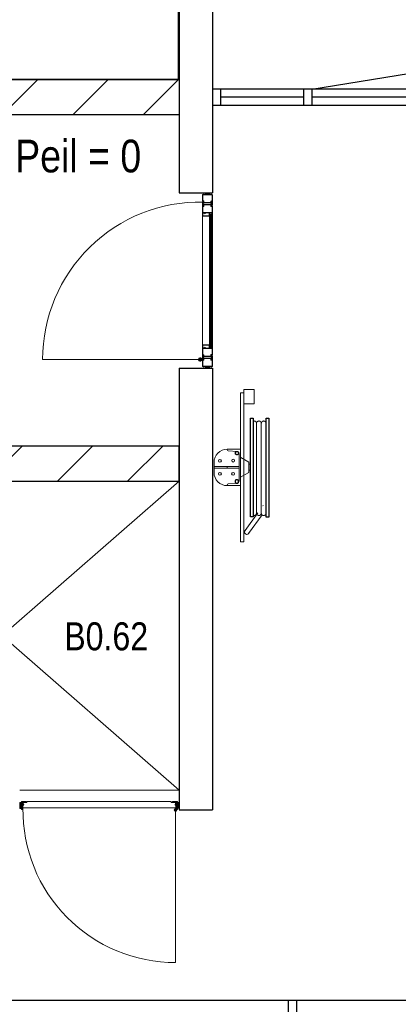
# Model space of a CAD drawing. Header units: millimetres. Extents: x 18442 to 242186, y -49554 to 63508.
# Tile 4 of 175: x 58322 to 60609, y -8918 to -2967. Entities that reach past the tile are written whole.
import ezdxf

# ---------------------------------------------------------------- set-up
doc = ezdxf.new("R2010")
doc.units = ezdxf.units.MM
doc.header["$LTSCALE"] = 400
doc.header["$PDMODE"] = 1
doc.header["$PDSIZE"] = 15
doc.linetypes.add('STYLE_02', pattern=[0.694427, 0.486069, -0.208359])
for name, color, linetype, lineweight in [('mat-afdichting', 9, 'Continuous', 5), ('mat-aluminium', 140, 'Continuous', 15), ('mat-beton (ihwg)', 5, 'Continuous', 25), ('mat-kalkzandsteen', 5, 'Continuous', 25), ('mat-multiplex-hor', 140, 'Continuous', 15), ('mat-spuitwerk_marmo', 43, 'STYLE_02', 20), ('mat-staal', 5, 'Continuous', 25), ('None', 7, 'Continuous', 9), ('Ruimtenummers', 92, 'Continuous', 25), ('Tekst', 140, 'Continuous', 15)]:
    doc.layers.add(name, color=color, linetype=linetype, lineweight=lineweight)
doc.layers.add('timmerwerk-ge', color=150, linetype='Continuous')
doc.styles.add('Arial Narrow', font='ARIALN.TTF', dxfattribs={"height": 211.666667})

# ---------------------------------------------------------------- blocks, each defined once
blk = doc.blocks.new('*U121')
at = {"layer": 'None', "color": 43, "linetype": 'Continuous', "lineweight": 9}
for p, q in [((-50108.9, 491), (-52248.9, -1375)), ((-52248.9, 491), (-50108.9, -1375))]:
    blk.add_line(p, q, dxfattribs=at)
blk = doc.blocks.new('*X127')
at = {"layer": 'None', "lineweight": 9}
for p, q in [((-55492.9, 510), (-55297.9, 705)), ((-55087.6, 491), (-54873.6, 705)), ((-54663.3, 491), (-54449.3, 705)), ((-54239.1, 491), (-54025.1, 705)), ((-53814.8, 491), (-53600.8, 705)), ((-53390.5, 491), (-53176.5, 705)), ((-52966.3, 491), (-52752.3, 705)), ((-52542, 491), (-52328, 705)), ((-52117.7, 491), (-51903.7, 705)), ((-51693.5, 491), (-51479.5, 705)), ((-51269.2, 491), (-51055.2, 705)), ((-50845, 491), (-50631, 705)), ((-50420.7, 491), (-50206.7, 705))]:
    blk.add_line(p, q, dxfattribs=at)
blk = doc.blocks.new('*X128')
at = {"layer": 'None', "lineweight": 9}
for p, q in [((-55419.2, 2705), (-55205.2, 2919)), ((-54994.9, 2705), (-54780.9, 2919)), ((-54570.6, 2705), (-54356.6, 2919)), ((-54146.4, 2705), (-53932.4, 2919)), ((-53722.1, 2705), (-53508.1, 2919)), ((-53297.9, 2705), (-53083.9, 2919)), ((-52873.6, 2705), (-52659.6, 2919)), ((-52449.3, 2705), (-52235.3, 2919)), ((-52025.1, 2705), (-51811.1, 2919)), ((-51600.8, 2705), (-51386.8, 2919)), ((-51176.5, 2705), (-50962.5, 2919)), ((-50752.3, 2705), (-50538.3, 2919)), ((-50328, 2705), (-50114, 2919))]:
    blk.add_line(p, q, dxfattribs=at)
blk = doc.blocks.new('*U42')
at = {"layer": 'None', "color": 140, "linetype": 'Continuous', "lineweight": 15, "flags": 128}
blk.add_lwpolyline([(-21.4, 110), (58.6, 110), (58.6, 106.7, -0.391021), (52.6, 100.2), (-0.9, 95.9, 0.391021), (-12.4, 83.5), (-12.4, -83.5, 0.391021), (-0.9, -95.9), (52.6, -100.2, -0.391021), (58.6, -106.7), (58.6, -110), (-21.4, -110)], format="xyb", close=True, dxfattribs=at)
blk = doc.blocks.new('*U43')
at = {"layer": 'None', "color": 253, "linetype": 'Continuous', "lineweight": 5}
for p, q in [((96.625, -278), (96.625, 266)), ((125.704, -278), (125.704, 266)), ((50.42, -31.849), (50.42, 29))]:
    blk.add_line(p, q, dxfattribs=at)
at = {"layer": 'None', "color": 140, "linetype": 'Continuous', "lineweight": 15}
for p, q in [((50.42, 29), (1.453, 57.31)), ((0, -61), (50.42, -31.849))]:
    blk.add_line(p, q, dxfattribs=at)
at = {"layer": 'None', "color": 92, "linetype": 'Continuous', "lineweight": 25}
for points in [[(60.916, 296), (76.476, 296), (76.476, -300), (60.916, -300)], [(154.785, 296), (171.344, 296), (171.344, -302), (154.785, -302)]]:
    blk.add_lwpolyline(points, close=True, dxfattribs=at)
at = {"layer": 'None', "color": 253, "linetype": 'Continuous', "lineweight": 5}
blk.add_lwpolyline([(50.929, 18), (60.916, 18), (60.916, -18), (50.929, -18)], close=True, dxfattribs=at)
for points, knots in [([(96.866, 264), (96.866, 268.997), (93.792, 272.9335), (90.718, 276.87), (85.875, 278.0735), (81.032, 279.277), (76.476, 277.238)], [0, 0, 0, 0.333549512, 0.333549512, 0.666828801, 0.666828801, 1, 1, 1]), ([(125.825, 264), (125.825, 267.886), (123.8855, 271.2505), (121.946, 274.615), (118.586, 276.5575), (115.226, 278.5), (107.466, 278.5), (104.106, 276.5575), (100.746, 274.615), (98.806, 271.2505), (96.866, 267.886), (96.866, 264)], [0, 0, 0, 0.166769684, 0.166769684, 0.333423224, 0.333423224, 0.499994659, 0.666566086, 0.666566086, 0.833226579, 0.833226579, 1, 1, 1]), ([(154.785, 264), (154.785, 267.886), (152.845, 271.2505), (150.905, 274.615), (147.5455, 276.5575), (144.186, 278.5), (140.306, 278.5), (136.426, 278.5), (133.066, 276.5575), (129.706, 274.615), (127.7655, 271.2505), (125.825, 267.886), (125.825, 264)], [0, 0, 0, 0.166772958, 0.166772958, 0.333424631, 0.333424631, 0.499985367, 0.499985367, 0.666556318, 0.666556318, 0.833223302, 0.833223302, 1, 1, 1]), ([(76.477, -291.432), (81.039, -293.343), (85.8175, -292.072), (90.596, -290.801), (93.6105, -286.876), (96.625, -282.951), (96.625, -278)], [0, 0, 0, 0.333165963, 0.333165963, 0.666458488, 0.666458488, 1, 1, 1]), ([(96.625, -278), (96.625, -281.901), (98.573, -285.2795), (100.521, -288.658), (103.895, -290.609), (107.269, -292.56), (111.165, -292.56), (115.061, -292.56), (118.435, -290.609), (121.809, -288.658), (123.7565, -285.2795), (125.704, -281.901), (125.704, -278)], [0, 0, 0, 0.166754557, 0.166754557, 0.333426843, 0.333426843, 0.500005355, 0.500005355, 0.666583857, 0.666583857, 0.833249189, 0.833249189, 1, 1, 1]), ([(125.704, -278), (125.704, -281.901), (127.6525, -285.2795), (129.601, -288.658), (132.975, -290.609), (136.349, -292.56), (140.245, -292.56), (144.141, -292.56), (147.5145, -290.609), (150.888, -288.658), (152.836, -285.2795), (154.784, -281.901), (154.784, -278)], [0, 0, 0, 0.166757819, 0.166757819, 0.333436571, 0.333436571, 0.500014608, 0.500014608, 0.666582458, 0.666582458, 0.833245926, 0.833245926, 1, 1, 1])]:
    blk.add_open_spline(points, degree=2, knots=knots, dxfattribs=at)
blk = doc.blocks.new('BSH')
at = {"layer": 'None', "color": 140, "linetype": 'Continuous', "lineweight": 15}
for p, q in [((0, -61), (0, 111.155)), ((-159.8585, -36.7557), (-159.8585, 32.756)), ((-80, -6.8893), (-80, 2.8892))]:
    blk.add_line(p, q, dxfattribs=at)
at = {"layer": 'None', "color": 253, "linetype": 'Continuous', "lineweight": 5}
for p, q in [((135.277, -233.0824), (136.142, -233.8294)), ((27.7468, -383.0008), (105.0969, -276.5164)), ((130.6676, -289.4337), (48.7568, -402.0618))]:
    blk.add_line(p, q, dxfattribs=at)
at = {"layer": 'None', "color": 140, "linetype": 'Continuous', "lineweight": 15}
for points in [[(0, 448), (20, 448), (20, -452), (0, -452)], [(20, 469.75), (82, 469.75), (82, 382.75), (20, 382.75)], [(-160, 2.8892), (-9, 2.8892), (-9, -6.8893), (-160, -6.8893)]]:
    blk.add_lwpolyline(points, close=True, dxfattribs=at)
at = {"layer": 'None', "color": 8, "linetype": 'Continuous', "lineweight": 5}
for centre in [(-124, 37.275), (-44.5, 38.775), (-124, -41.275), (-45, -41.275)]:
    blk.add_circle(centre, 8.5, dxfattribs=at)
at = {"layer": 'None', "color": 140, "linetype": 'Continuous', "lineweight": 15}
for centre, start, end in [((-80, 28), 90, 180), ((-80, -32), 180, 270)]:
    blk.add_arc(centre, 80, start, end, dxfattribs=at)
at = {"layer": 'None', "color": 9, "linetype": 'Continuous', "lineweight": 5}
blk.add_arc((38.2528, -392.5302), 14.18399, 137.790600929, 325.770923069, dxfattribs=at)
at = {"layer": 'None', "color": 92, "linetype": 'Continuous', "lineweight": 25}
for points, knots in [([(-11.70075, 86.5025), (-12.2626, 89.0317), (-14.0137, 90.9408), (-15.7648, 92.8499), (-18.23575, 93.6275), (-20.7067, 94.4051), (-23.236, 93.84325), (-25.7653, 93.2814), (-27.67445, 91.53015), (-29.5836, 89.7789), (-30.36125, 87.3079), (-31.1389, 84.8369), (-30.57705, 82.3077), (-30.0152, 79.7785), (-28.26385, 77.8694), (-26.5125, 75.9603), (-24.0415, 75.1827), (-21.5705, 74.4051), (-19.0412, 74.96695), (-16.5119, 75.5288), (-14.60305, 77.28005), (-12.6942, 79.0313), (-11.91655, 81.5023), (-11.1389, 83.9733), (-11.70075, 86.5025)], [0, 0, 0, 0.0833344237, 0.0833344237, 0.1666618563, 0.1666618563, 0.2499968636, 0.2499968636, 0.3333348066, 0.3333348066, 0.4166657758, 0.4166657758, 0.5000000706, 0.5000000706, 0.583336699, 0.583336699, 0.666668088, 0.666668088, 0.7500039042, 0.7500039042, 0.8333377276, 0.8333377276, 0.9166657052, 0.9166657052, 1, 1, 1]), ([(-11.75695, -89.71225), (-12.375, -92.4944), (-14.3012, -94.5944), (-16.2274, -96.6944), (-18.94545, -97.54975), (-21.6635, -98.4051), (-24.4457, -97.78705), (-27.2279, -97.169), (-29.328, -95.24265), (-31.4281, -93.3163), (-32.2835, -90.5982), (-33.1389, -87.8801), (-32.52085, -85.09795), (-31.9028, -82.3158), (-29.97635, -80.2158), (-28.0499, -78.1158), (-25.3318, -77.26045), (-22.6137, -76.4051), (-19.83145, -77.02315), (-17.0492, -77.6412), (-14.94945, -79.56755), (-12.8497, -81.4939), (-11.9943, -84.212), (-11.1389, -86.9301), (-11.75695, -89.71225)], [0, 0, 0, 0.083334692, 0.083334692, 0.1666618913, 0.1666618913, 0.2499964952, 0.2499964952, 0.3333343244, 0.3333343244, 0.4166651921, 0.4166651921, 0.4999998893, 0.4999998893, 0.5833365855, 0.5833365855, 0.6666673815, 0.6666673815, 0.7500034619, 0.7500034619, 0.8333376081, 0.8333376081, 0.9166653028, 0.9166653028, 1, 1, 1])]:
    blk.add_open_spline(points, degree=2, knots=knots, dxfattribs=at)
at = {"layer": 'None', "color": 7}
blk.add_blockref('*U43', (0, 0), dxfattribs=at)
at = {"layer": 'None', "color": 140, "rotation": 180}
blk.add_blockref('*U42', (-21.4, -2), dxfattribs=at)
blk = doc.blocks.new('*U142')
at = {"layer": 'None', "color": 43, "linetype": 'Continuous', "lineweight": 9}
for p, q in [((-50108.9, -1451), (-50118.9, -1484.8)), ((-50108.9, -1484.8), (-50118.9, -1451))]:
    blk.add_line(p, q, dxfattribs=at)
blk.add_lwpolyline([(-50118.9, -1451), (-50108.9, -1451), (-50108.9, -1484.8), (-50118.9, -1484.8)], close=True, dxfattribs=at)
blk = doc.blocks.new('*X143')
at = {"layer": 'None', "lineweight": 9}
blk.add_line((-50122.9, -1474), (-50118.9, -1470), dxfattribs=at)
blk = doc.blocks.new('*U144')
at = {"layer": 'None', "color": 43, "linetype": 'Continuous', "lineweight": 9}
for p, q in [((-51072.9, -1451), (-51062.9, -1485.8)), ((-51072.9, -1485.8), (-51062.9, -1451))]:
    blk.add_line(p, q, dxfattribs=at)
blk.add_lwpolyline([(-51072.9, -1451), (-51062.9, -1451), (-51062.9, -1485.8), (-51072.9, -1485.8)], close=True, dxfattribs=at)
blk = doc.blocks.new('*U145')
at = {"layer": 'mat-afdichting', "lineweight": 5}
for points in [[(-51037.9, -1447.4), (-51049.9, -1447.4), (-51049.9, -1449.6), (-51037.9, -1449.6)], [(-50143.9, -1447.4), (-50131.9, -1447.4), (-50131.9, -1449.6), (-50143.9, -1449.6)]]:
    blk.add_lwpolyline(points, close=True, dxfattribs=at)
at = {"layer": 'mat-aluminium', "lineweight": 15}
blk.add_lwpolyline([(-51058.9, -1463.9), (-51062.9, -1463.9), (-51062.9, -1478.9), (-51058.9, -1478.9)], close=True, dxfattribs=at)
at = {"layer": 'mat-multiplex-hor', "lineweight": 15, "flags": 128}
for points in [[(-51047, -1464.9), (-51053, -1464.9), (-51053.9, -1483.4), (-50128, -1483.4), (-50129.2, -1464.9), (-50136.7, -1464.9)], [(-50136.7, -1461.9), (-50129.4, -1461.9), (-50130.1, -1449.6), (-50158.1, -1449.6), (-50158.1, -1443.4), (-51029.9, -1443.4), (-51029.9, -1449.6), (-51052.2, -1449.6), (-51052.8, -1461.9), (-51047, -1461.9)]]:
    blk.add_lwpolyline(points, dxfattribs=at)
at = {"layer": 'mat-spuitwerk_marmo', "lineweight": 20}
blk.add_circle((-50130.9, -1495.7), 4, dxfattribs=at)
at = {"layer": 'mat-staal', "lineweight": 5, "flags": 128}
for points in [[(-51057.9, -1443.4, 0.414214), (-51062.9, -1448.4), (-51063, -1491.8), (-51063, -1493.5), (-51059, -1493.5), (-51059, -1491.8), (-51058.9, -1448.4), (-51058.9, -1448.4, -0.414214), (-51057.9, -1447.4), (-51032.9, -1447.4), (-51032.9, -1443.4)], [(-50123.9, -1443.4, -0.414214), (-50118.9, -1448.4), (-50118.9, -1491.8), (-50118.9, -1493.5), (-50122.9, -1493.5), (-50122.9, -1491.8), (-50122.9, -1448.4), (-50122.9, -1448.4, 0.414214), (-50123.9, -1447.4), (-50148.9, -1447.4), (-50148.9, -1443.4)]]:
    blk.add_lwpolyline(points, format="xyb", close=True, dxfattribs=at)
at = {"layer": 'None', "color": 43, "linetype": 'Continuous', "lineweight": 9}
blk.add_line((-50130.9, -1495.7), (-50130.9, -2418.3), dxfattribs=at)
at = {"layer": 'None', "color": 92, "linetype": 'Continuous', "lineweight": 25, "flags": 128}
for points in [[(-51047.9, -1462.6), (-51052.9, -1462.6)], [(-51052.9, -1464.6), (-51047.9, -1464.6), (-51047.9, -1462.6)], [(-50129.1, -1462.6), (-50134.1, -1462.6)], [(-50134.1, -1464.6), (-50129.1, -1464.6), (-50129.1, -1462.6)]]:
    blk.add_lwpolyline(points, dxfattribs=at)
at = {"layer": 'None', "color": 43, "linetype": 'Continuous', "lineweight": 9}
for points in [[(-50136, -1493.2), (-50137.8, -1491.6), (-50130.5, -1483.1), (-50132.2, -1450.2), (-50129.8, -1450.1), (-50128, -1484)], [(-50125.4, -1449.7), (-50123, -1449.7), (-50123, -1496.8), (-50125.4, -1496.8)]]:
    blk.add_lwpolyline(points, close=True, dxfattribs=at)
at = {"layer": 'None', "color": 140, "linetype": 'Continuous', "lineweight": 15}
blk.add_circle((-50130.9, -1495.7), 8, dxfattribs=at)
at = {"layer": 'None', "color": 43, "linetype": 'Continuous', "lineweight": 9}
blk.add_arc((-50130.9, -1495.7), 922.6, 179.29028, 270, dxfattribs=at)
at = {"layer": 'None', "color": 8, "linetype": 'Continuous', "lineweight": 5}
for p in [(-51072.9, -1447.4), (-51072.9, -1477.4), (-50108.9, -1477.4), (-51062, -1495), (-50119.9, -1495)]:
    blk.add_point(p, dxfattribs=at)
at = {"layer": 'mat-staal'}
blk.add_blockref('*X143', (0, 0), dxfattribs=at)
at = {"layer": 'None', "color": 7}
for name in ['*U144', '*U142']:
    blk.add_blockref(name, (0, 0), dxfattribs=at)
blk = doc.blocks.new('*U149')
at = {"layer": 'None', "color": 8, "lineweight": 5}
blk.add_lwpolyline([(-49951.2, 1175), (-49951.2, 1185), (-49926.2, 1185), (-49926.2, 1175)], close=True, dxfattribs=at)
blk.add_lwpolyline([(-49951.2, 1175), (-49926.2, 1185), (-49926.2, 1175), (-49951.2, 1185)], dxfattribs=at)
blk = doc.blocks.new('*U150')
at = {"layer": 'None', "color": 8, "linetype": 'Continuous', "lineweight": 5}
for points in [[(-49961.2, 1175), (-49959.6, 1180.4), (-49961.2, 1185), (-49956.2, 1185), (-49951.2, 1185), (-49951.2, 1180), (-49951.2, 1175), (-49956.2, 1175), (-49961.2, 1175)], [(-49916.2, 1175), (-49917.7, 1180.4), (-49916.2, 1185), (-49921.2, 1185), (-49926.2, 1185), (-49926.2, 1180), (-49926.2, 1175), (-49921.2, 1175), (-49916.2, 1175)]]:
    blk.add_open_spline(points, degree=2, knots=[0, 0, 0, 0.253055, 0.253055, 0.502036, 0.502036, 0.751018, 0.751018, 1, 1, 1], dxfattribs=at)
at = {"layer": 'None', "color": 7}
blk.add_blockref('*U149', (0, 0), dxfattribs=at)
blk = doc.blocks.new('ARCPOLY21')
at = {"layer": 'None', "color": 8, "linetype": 'Continuous', "lineweight": 5}
for p, q in [((603.498816, 714.713573), (603.263974, 713.837028)), ((604.14046, 715.355217), (603.498816, 714.713573)), ((605.016947, 715.59006), (604.14046, 715.355217)), ((605.016947, 715.59), (641.516924, 715.59)), ((641.51895, 715.59006), (642.395437, 715.355217)), ((642.395437, 715.355217), (643.037081, 714.713573)), ((643.037081, 714.713573), (643.271923, 713.837028)), ((603.266954, 676.816344), (603.266954, 713.840008)), ((603.266954, 657.33999), (603.266954, 676.816344)), ((603.505969, 656.463563), (603.271961, 657.33707)), ((604.145408, 655.824125), (603.505969, 656.463563)), ((605.018973, 655.590057), (604.145408, 655.824125)), ((605.016947, 713.837028), (641.51895, 713.837028)), ((605.016947, 676.816344), (605.016947, 713.837028)), ((605.016947, 657.33707), (605.016947, 676.816344)), ((666.518927, 655.589998), (605.016947, 655.589998)), ((645.26695, 657.33707), (605.018973, 657.33707)), ((641.748786, 707.210541), (641.513944, 708.087087)), ((641.51895, 713.837028), (641.51895, 708.083987)), ((642.102242, 662.962556), (641.599953, 661.088109)), ((641.599953, 661.088109), (642.102242, 659.213603)), ((642.39049, 706.568897), (641.748786, 707.210541)), ((643.47446, 664.334774), (642.102242, 662.962556)), ((642.102242, 659.213603), (643.47446, 657.841384)), ((643.266976, 706.334054), (642.39049, 706.568897)), ((643.266976, 713.840008), (643.266976, 708.087087)), ((643.266976, 708.087087), (651.516974, 708.087087)), ((643.268943, 706.333995), (651.518941, 706.333995)), ((643.617749, 662.08756), (643.349946, 661.088109)), ((643.349946, 661.088109), (643.617749, 660.088599)), ((645.348966, 664.837062), (643.47446, 664.334774)), ((643.47446, 657.841384), (645.348966, 657.339096)), ((644.349456, 662.819266), (643.617749, 662.08756)), ((643.617749, 660.088599), (644.349456, 659.356892)), ((645.348966, 663.08707), (644.349456, 662.819266)), ((644.349456, 659.356892), (645.348966, 659.089088)), ((651.518941, 664.837003), (645.189941, 664.837003)), ((645.26695, 657.33707), (666.518927, 657.33707)), ((651.516974, 663.08701), (645.348966, 663.08701)), ((645.348966, 659.087062), (666.518927, 659.087062)), ((651.518941, 708.087087), (652.395487, 707.852185)), ((651.518941, 706.333995), (651.518941, 676.816344)), ((651.518941, 676.816344), (651.518941, 664.837003)), ((651.518941, 663.08707), (652.393937, 663.321495)), ((652.393937, 663.321495), (653.034508, 663.962066)), ((652.395487, 707.852185), (653.037071, 707.210541)), ((653.034508, 663.962066), (653.268933, 664.837062)), ((653.037071, 707.210541), (653.271973, 706.334054)), ((653.266966, 706.337094), (653.266966, 676.816344)), ((653.266966, 676.816344), (653.266966, 664.837003)), ((666.518927, 659.087062), (667.393923, 658.852637)), ((667.393923, 655.821502), (666.518927, 655.587077)), ((667.393923, 658.852637), (668.034494, 658.212066)), ((668.034494, 656.462073), (667.393923, 655.821502)), ((668.034494, 658.212066), (668.268919, 657.33707)), ((668.268919, 657.33707), (668.034494, 656.462073))]:
    blk.add_line(p, q, dxfattribs=at)
blk = doc.blocks.new('ARCPOLY22')
at = {"layer": 'None', "color": 8, "linetype": 'Continuous', "lineweight": 5}
for p, q in [((648.500085, 714.709997), (648.266017, 713.836491)), ((649.139583, 715.349495), (648.500085, 714.709997)), ((650.013089, 715.583503), (649.139583, 715.349495)), ((650.01303, 715.583563), (711.515069, 715.583563)), ((711.515069, 715.583503), (712.388575, 715.349495)), ((712.388575, 715.349495), (713.028014, 714.709997)), ((713.028014, 714.709997), (713.262081, 713.836491)), ((648.266017, 713.836491), (648.500085, 712.962985)), ((648.500085, 712.962985), (649.139583, 712.323546)), ((649.139583, 712.323546), (650.013089, 712.089479)), ((671.365023, 713.836551), (650.013089, 713.836551)), ((671.283066, 712.086558), (650.013089, 712.086558)), ((663.494945, 663.96302), (663.260043, 664.839506)), ((663.497508, 707.211494), (663.263083, 706.336498)), ((663.265109, 694.357216), (663.265109, 706.336558)), ((663.265109, 664.836466), (663.265109, 694.357216)), ((664.136589, 663.321376), (663.494945, 663.96302)), ((664.138079, 707.852066), (663.497508, 707.211494)), ((665.013075, 663.086534), (664.136589, 663.321376)), ((665.013075, 708.086491), (664.138079, 707.852066)), ((665.013075, 706.336558), (671.283066, 706.336558)), ((665.013075, 694.357216), (665.013075, 706.336558)), ((665.013075, 664.839566), (665.013075, 694.357216)), ((673.263073, 664.839566), (665.013075, 664.839566)), ((665.015101, 708.08655), (671.283066, 708.08655)), ((673.2651, 663.086474), (665.015101, 663.086474)), ((673.157573, 713.332236), (671.283066, 713.834465)), ((672.282577, 711.816669), (671.283066, 712.084472)), ((671.283066, 708.086491), (672.282577, 708.354354)), ((671.283066, 706.336498), (673.157573, 706.838787)), ((671.365023, 713.836551), (711.515069, 713.836551)), ((673.014224, 711.085021), (672.282577, 711.816669)), ((672.282577, 708.354354), (673.014224, 709.086001)), ((673.282087, 710.085511), (673.014224, 711.085021)), ((673.014224, 709.086001), (673.282087, 710.085511)), ((674.529791, 711.960018), (673.157573, 713.332236)), ((673.157573, 706.838787), (674.529791, 708.211005)), ((673.494935, 656.460047), (673.260093, 657.336533)), ((673.26504, 664.839506), (674.141586, 664.604664)), ((673.2651, 657.333553), (673.2651, 663.086474)), ((674.136579, 655.818403), (673.494935, 656.460047)), ((675.013065, 655.583501), (674.136579, 655.818403)), ((674.141586, 664.604664), (674.78323, 663.96302)), ((675.032079, 710.085511), (674.529791, 711.960018)), ((674.529791, 708.211005), (675.032079, 710.085511)), ((674.78323, 663.96302), (675.018072, 663.086534)), ((675.013065, 657.336593), (675.013065, 663.089573)), ((713.265061, 657.336593), (675.013065, 657.336593)), ((711.76511, 655.58356), (675.015092, 655.58356)), ((711.515069, 713.836551), (711.515069, 694.357216)), ((711.515069, 694.357216), (711.515069, 659.086466)), ((711.749554, 658.211052), (711.515069, 659.086049)), ((712.390065, 657.570481), (711.749554, 658.211052)), ((711.765051, 655.589461), (731.513083, 655.589461)), ((713.265061, 657.336056), (712.390065, 657.570481)), ((713.265061, 712.086558), (713.265061, 713.83357)), ((713.265061, 712.086558), (713.265061, 694.357216)), ((713.265061, 694.357216), (713.265061, 659.086525)), ((731.513083, 659.086466), (713.265061, 659.086466)), ((713.265061, 657.336473), (731.513083, 657.336473)), ((732.386589, 658.849478), (731.513083, 659.083545)), ((731.513083, 655.589521), (732.386589, 655.823588)), ((733.026028, 658.210039), (732.386589, 658.849478)), ((732.386589, 655.823588), (733.026028, 656.463027)), ((733.260095, 657.336533), (733.026028, 658.210039)), ((733.026028, 656.463027), (733.260095, 657.336533))]:
    blk.add_line(p, q, dxfattribs=at)
blk = doc.blocks.new('ARCPOLY24')
at = {"layer": 'None', "color": 8, "linetype": 'Continuous', "lineweight": 5}
for p, q in [((868.494928, 714.709997), (868.26092, 713.836491)), ((869.134426, 715.349495), (868.494928, 714.709997)), ((870.007932, 715.583503), (869.134426, 715.349495)), ((870.007873, 715.583563), (931.509912, 715.583563)), ((931.509912, 715.583503), (932.383418, 715.349495)), ((932.383418, 715.349495), (933.022857, 714.709997)), ((933.022857, 714.709997), (933.256924, 713.836491)), ((868.26092, 713.836491), (868.494928, 712.962985)), ((868.494928, 712.962985), (869.134426, 712.323546)), ((869.134426, 712.323546), (870.007932, 712.089479)), ((891.359866, 713.836551), (870.007932, 713.836551)), ((891.277909, 712.086558), (870.007932, 712.086558)), ((883.489788, 663.96302), (883.254886, 664.839506)), ((883.492351, 707.211494), (883.257926, 706.336498)), ((883.259952, 694.357216), (883.259952, 706.336558)), ((883.259952, 664.836466), (883.259952, 694.357216)), ((884.131432, 663.321376), (883.489788, 663.96302)), ((884.132922, 707.852066), (883.492351, 707.211494)), ((885.007918, 663.086534), (884.131432, 663.321376)), ((885.007918, 708.086491), (884.132922, 707.852066)), ((885.007918, 706.336558), (891.277909, 706.336558)), ((885.007918, 694.357216), (885.007918, 706.336558)), ((885.007918, 664.839566), (885.007918, 694.357216)), ((893.257916, 664.839566), (885.007918, 664.839566)), ((885.009944, 708.08655), (891.277909, 708.08655)), ((893.259943, 663.086474), (885.009944, 663.086474)), ((893.152416, 713.332236), (891.277909, 713.834465)), ((892.27742, 711.816669), (891.277909, 712.084472)), ((891.277909, 708.086491), (892.27742, 708.354354)), ((891.277909, 706.336498), (893.152416, 706.838787)), ((891.359866, 713.836551), (931.509912, 713.836551)), ((893.009067, 711.085021), (892.27742, 711.816669)), ((892.27742, 708.354354), (893.009067, 709.086001)), ((893.27693, 710.085511), (893.009067, 711.085021)), ((893.009067, 709.086001), (893.27693, 710.085511)), ((894.524634, 711.960018), (893.152416, 713.332236)), ((893.152416, 706.838787), (894.524634, 708.211005)), ((893.489778, 656.460047), (893.254936, 657.336533)), ((893.259883, 664.839506), (894.136429, 664.604664)), ((893.259943, 657.333553), (893.259943, 663.086474)), ((894.131422, 655.818403), (893.489778, 656.460047)), ((895.007908, 655.583501), (894.131422, 655.818403)), ((894.136429, 664.604664), (894.778073, 663.96302)), ((895.026922, 710.085511), (894.524634, 711.960018)), ((894.524634, 708.211005), (895.026922, 710.085511)), ((894.778073, 663.96302), (895.012915, 663.086534)), ((895.007908, 657.336593), (895.007908, 663.089573)), ((933.259904, 657.336593), (895.007908, 657.336593)), ((931.759953, 655.58356), (895.009935, 655.58356)), ((931.509912, 713.836551), (931.509912, 694.357216)), ((931.509912, 694.357216), (931.509912, 659.086466)), ((931.744397, 658.211052), (931.509912, 659.086049)), ((932.384908, 657.570481), (931.744397, 658.211052)), ((931.759894, 655.589461), (951.507926, 655.589461)), ((933.259904, 657.335997), (932.384908, 657.570481)), ((933.259904, 712.086558), (933.259904, 713.83357)), ((933.259904, 712.086558), (933.259904, 694.357216)), ((933.259904, 694.357216), (933.259904, 659.086525)), ((951.507926, 659.086466), (933.259904, 659.086466)), ((933.259904, 657.336473), (951.507926, 657.336473)), ((952.381432, 658.849478), (951.507926, 659.083545)), ((951.507926, 655.589521), (952.381432, 655.823588)), ((953.020871, 658.210039), (952.381432, 658.849478)), ((952.381432, 655.823588), (953.020871, 656.463027)), ((953.254938, 657.336533), (953.020871, 658.210039)), ((953.020871, 656.463027), (953.254938, 657.336533))]:
    blk.add_line(p, q, dxfattribs=at)
blk = doc.blocks.new('*U151')
at = {"layer": 'None', "color": 8, "lineweight": 5}
blk.add_lwpolyline([(-49951.2, 2224), (-49951.2, 2234), (-49926.2, 2234), (-49926.2, 2224)], close=True, dxfattribs=at)
blk.add_lwpolyline([(-49951.2, 2224), (-49926.2, 2234), (-49926.2, 2224), (-49951.2, 2234)], dxfattribs=at)
blk = doc.blocks.new('*U152')
at = {"layer": 'None', "color": 8, "linetype": 'Continuous', "lineweight": 5}
for points in [[(-49961.2, 2224), (-49959.6, 2229.3), (-49961.2, 2234), (-49956.2, 2234), (-49951.2, 2234), (-49951.2, 2229), (-49951.2, 2224), (-49956.2, 2224), (-49961.2, 2224)], [(-49916.2, 2224), (-49917.7, 2229.3), (-49916.2, 2234), (-49921.2, 2234), (-49926.2, 2234), (-49926.2, 2229), (-49926.2, 2224), (-49921.2, 2224), (-49916.2, 2224)]]:
    blk.add_open_spline(points, degree=2, knots=[0, 0, 0, 0.253055, 0.253055, 0.502036, 0.502036, 0.751018, 0.751018, 1, 1, 1], dxfattribs=at)
at = {"layer": 'None', "color": 7}
blk.add_blockref('*U151', (0, 0), dxfattribs=at)
blk = doc.blocks.new('*U153')
at = {"layer": 'None', "color": 8, "linetype": 'Continuous', "lineweight": 5}
for p, q in [((-49965.3, 2178.1), (-49965.4, 2177.5)), ((-49965.4, 2163.9), (-49965.4, 2177.5)), ((-49965.4, 2163.9), (-49965.3, 2163.9)), ((-49965.3, 2162.5), (-49965.4, 2162.5)), ((-49965.4, 2162.5), (-49965.4, 2156.8)), ((-49965.4, 2156.8), (-49964, 2155.4)), ((-49964.9, 2178.5), (-49965.3, 2178.1)), ((-49965.3, 2163.9), (-49965, 2163.6)), ((-49965.1, 2162.8), (-49965.3, 2162.5)), ((-49964.9, 2163.2), (-49965.1, 2162.8)), ((-49965, 2163.6), (-49964.9, 2163.2)), ((-49964.3, 2178.6), (-49964.9, 2178.5)), ((-49964.2, 2177.4), (-49964.4, 2177.3)), ((-49964.4, 2177.3), (-49964.4, 2177.2)), ((-49964.4, 2175.4), (-49964.4, 2177.2)), ((-49964.4, 2175.4), (-49964.2, 2172.7)), ((-49963.8, 2178.5), (-49964.3, 2178.6)), ((-49964, 2177.3), (-49964.2, 2177.4)), ((-49964.2, 2172.7), (-49963.5, 2167.1)), ((-49961.2, 2173), (-49964, 2177.3)), ((-49964, 2155.4), (-49963.9, 2155.3)), ((-49963.9, 2155.3), (-49963.6, 2155.3)), ((-49963.4, 2178.1), (-49963.8, 2178.5)), ((-49963.6, 2155.3), (-49963.4, 2155.4)), ((-49963.3, 2166.7), (-49963.5, 2167.1)), ((-49963.5, 2157.5), (-49963.3, 2157.7)), ((-49963.4, 2157.4), (-49963.5, 2157.5)), ((-49960.4, 2173.5), (-49963.4, 2178.1)), ((-49963.4, 2161.1), (-49963.1, 2163.1)), ((-49963.4, 2158.9), (-49961.5, 2162.5)), ((-49963.3, 2161), (-49963.4, 2161.1)), ((-49963.4, 2155.4), (-49961.5, 2158.9)), ((-49963.3, 2157.7), (-49963.4, 2158.9)), ((-49963.2, 2157.4), (-49963.4, 2157.4)), ((-49962.8, 2166.3), (-49963.3, 2166.7)), ((-49963.1, 2161), (-49963.3, 2161)), ((-49962.2, 2159.3), (-49963.2, 2157.7)), ((-49963.2, 2157.7), (-49963.1, 2157.5)), ((-49963.1, 2157.5), (-49963.2, 2157.4)), ((-49963.1, 2163.1), (-49962.9, 2163.6)), ((-49962.1, 2162.8), (-49963.1, 2161)), ((-49962.9, 2163.6), (-49962.6, 2163.9)), ((-49962.8, 2166.3), (-49959.2, 2165.1)), ((-49962.6, 2163.9), (-49962.1, 2164)), ((-49961.8, 2159.5), (-49962.2, 2159.3)), ((-49958.6, 2164), (-49962.1, 2164)), ((-49961.8, 2162.9), (-49962.1, 2162.8)), ((-49961.5, 2162.8), (-49961.8, 2162.9)), ((-49961.5, 2159.3), (-49961.8, 2159.5)), ((-49961.5, 2162.5), (-49961.5, 2162.8)), ((-49961.5, 2158.9), (-49961.5, 2159.3)), ((-49961, 2172.8), (-49961.2, 2173)), ((-49960.8, 2172.8), (-49961, 2172.8)), ((-49960.6, 2172.9), (-49960.8, 2172.8)), ((-49960.4, 2173), (-49960.6, 2172.9)), ((-49960.6, 2172.9), (-49960.6, 2172.9)), ((-49960.4, 2173.5), (-49960.4, 2173.3)), ((-49960.4, 2173.3), (-49960.4, 2173)), ((-49958.8, 2164.9), (-49959.2, 2165.1)), ((-49958.5, 2164.6), (-49958.8, 2164.9)), ((-49958.4, 2164.1), (-49958.6, 2164)), ((-49958.5, 2164.6), (-49958.4, 2164.2)), ((-49958.4, 2164.2), (-49958.4, 2164.1)), ((-49919.5, 2173.8), (-49919.3, 2174)), ((-49919.5, 2173.7), (-49919.5, 2173.8)), ((-49919.4, 2173.4), (-49919.5, 2173.7)), ((-49919.4, 2173.4), (-49919.1, 2173)), ((-49919.3, 2174), (-49915.8, 2173.9)), ((-49919.1, 2173), (-49918.7, 2172.8)), ((-49915.1, 2171.6), (-49918.7, 2172.8)), ((-49917.5, 2164.9), (-49917.3, 2165.1)), ((-49917.5, 2164.6), (-49917.5, 2164.9)), ((-49917.4, 2164.4), (-49917.5, 2164.6)), ((-49917.4, 2164.4), (-49914.5, 2159.8)), ((-49917.3, 2165.1), (-49917.3, 2165.1)), ((-49917.3, 2165.1), (-49917, 2165.1)), ((-49917, 2165.1), (-49916.8, 2165.1)), ((-49916.8, 2165.1), (-49916.7, 2164.9)), ((-49916.7, 2164.9), (-49913.8, 2160.7)), ((-49914.5, 2182.5), (-49916.4, 2179)), ((-49916.4, 2179), (-49916.4, 2178.6)), ((-49914.5, 2179), (-49916.4, 2175.4)), ((-49916.4, 2178.6), (-49916.1, 2178.4)), ((-49916.4, 2175.4), (-49916.4, 2175.1)), ((-49916.4, 2175.1), (-49916.1, 2175)), ((-49916.1, 2178.4), (-49915.7, 2178.6)), ((-49916.1, 2175), (-49915.8, 2175.2)), ((-49915.8, 2175.2), (-49914.8, 2176.9)), ((-49915.3, 2174), (-49915.8, 2173.9)), ((-49915.7, 2178.6), (-49914.7, 2180.2)), ((-49915, 2174.3), (-49915.3, 2174)), ((-49915.1, 2171.6), (-49914.6, 2171.3)), ((-49914.8, 2174.8), (-49915, 2174.3)), ((-49914.8, 2180.4), (-49914.7, 2180.6)), ((-49914.7, 2180.2), (-49914.8, 2180.4)), ((-49914.8, 2176.9), (-49914.6, 2177)), ((-49914.5, 2176.8), (-49914.8, 2174.8)), ((-49914.7, 2180.6), (-49914.5, 2180.6)), ((-49914.6, 2177), (-49914.5, 2176.8)), ((-49914.6, 2171.3), (-49914.4, 2170.8)), ((-49914.3, 2182.6), (-49914.5, 2182.5)), ((-49914.5, 2180.6), (-49914.4, 2180.4)), ((-49914.4, 2180.4), (-49914.5, 2180.2)), ((-49914.5, 2180.2), (-49914.5, 2179)), ((-49914.5, 2159.8), (-49914.1, 2159.5)), ((-49913.7, 2165.2), (-49914.4, 2170.8)), ((-49914, 2182.7), (-49914.3, 2182.6)), ((-49914.1, 2159.5), (-49913.5, 2159.3)), ((-49913.8, 2182.6), (-49914, 2182.7)), ((-49912.4, 2181.1), (-49913.8, 2182.6)), ((-49913.8, 2160.7), (-49913.7, 2160.6)), ((-49913.5, 2162.6), (-49913.7, 2165.2)), ((-49913.7, 2160.6), (-49913.5, 2160.7)), ((-49913.5, 2162.6), (-49913.5, 2160.8)), ((-49913.5, 2160.7), (-49913.5, 2160.8)), ((-49913.5, 2159.3), (-49913, 2159.4)), ((-49913, 2174.7), (-49912.8, 2175.1)), ((-49912.9, 2174.3), (-49913, 2174.7)), ((-49913, 2159.4), (-49912.6, 2159.8)), ((-49912.6, 2174), (-49912.9, 2174.3)), ((-49912.8, 2175.1), (-49912.5, 2175.4)), ((-49912.4, 2174), (-49912.6, 2174)), ((-49912.6, 2159.8), (-49912.4, 2160.4)), ((-49912.5, 2175.4), (-49912.4, 2175.4)), ((-49912.4, 2175.4), (-49912.4, 2181.1)), ((-49912.4, 2174), (-49912.4, 2160.4)), ((-49968.9, 2119.3), (-49968.9, 1365)), ((-49968.4, 2111.7), (-49968.1, 2112.8)), ((-49968.4, 2111.7), (-49968.4, 2095.3)), ((-49968.4, 2095.3), (-49968.3, 2094.6)), ((-49968.3, 2094.6), (-49967.8, 2094.2)), ((-49968.1, 2112.8), (-49967.3, 2113.7)), ((-49967.8, 2094.2), (-49967.1, 2094)), ((-49967.3, 2113.7), (-49966.1, 2114)), ((-49967.2, 2111.7), (-49967.1, 2112.2)), ((-49967.2, 2111.7), (-49967.2, 2095.2)), ((-49967.2, 2095.2), (-49927.7, 2095.2)), ((-49967.1, 2112.2), (-49966.7, 2112.6)), ((-49967.1, 2094), (-49944.7, 2094)), ((-49966.7, 2112.6), (-49966.1, 2112.7)), ((-49966.1, 2114), (-49965, 2113.7)), ((-49966.1, 2112.7), (-49965.6, 2112.6)), ((-49965.6, 2112.6), (-49965.2, 2112.2)), ((-49965.2, 2111.3), (-49965.5, 2107.6)), ((-49964.3, 2107.4), (-49965.5, 2107.6)), ((-49965.2, 2112.2), (-49965.1, 2111.7)), ((-49965.1, 2111.7), (-49965.2, 2111.3)), ((-49965, 2113.7), (-49964.1, 2112.8)), ((-49963.9, 2111.1), (-49964.3, 2107.4)), ((-49964.1, 2112.8), (-49963.8, 2111.7)), ((-49963.8, 2111.7), (-49963.9, 2111.1)), ((-49956.2, 2113.1), (-49956.4, 2112.1)), ((-49956.4, 2112.1), (-49956.2, 2111.2)), ((-49955.5, 2113.8), (-49956.2, 2113.1)), ((-49955.9, 2110.9), (-49953.2, 2108.2)), ((-49954.5, 2114), (-49955.5, 2113.8)), ((-49955, 2112.4), (-49955.1, 2112.1)), ((-49955.1, 2112.1), (-49955.1, 2111.8)), ((-49955.1, 2111.8), (-49955, 2111.7)), ((-49954.8, 2112.6), (-49955, 2112.4)), ((-49955, 2111.7), (-49952.3, 2109.1)), ((-49954.5, 2112.7), (-49954.8, 2112.6)), ((-49954.7, 2094), (-49938.9, 2094)), ((-49944.7, 2114), (-49954.5, 2114)), ((-49927.7, 2112.7), (-49954.5, 2112.7)), ((-49952.3, 2109.1), (-49953.2, 2108.2)), ((-49944.7, 2094), (-49927.6, 2094)), ((-49927.7, 2114), (-49927, 2113.8)), ((-49927.7, 2095.2), (-49927.7, 2112.7)), ((-49927.6, 2094), (-49926.9, 2094.2)), ((-49927.1, 2113.8), (-49926.6, 2113.3)), ((-49926.9, 2094.2), (-49926.5, 2094.6)), ((-49926.6, 2113.3), (-49926.5, 2112.7)), ((-49926.6, 2094.6), (-49926.5, 2095.3)), ((-49926.5, 2095.3), (-49926.5, 2112.7)), ((-49916.9, 2106.5), (-49926.5, 2106.5)), ((-49921.9, 2096.5), (-49926.5, 2096.5)), ((-49926.5, 2096.5), (-49926.5, 1365)), ((-49921.9, 1383), (-49921.9, 2106.5)), ((-49916.9, 1383), (-49916.9, 2106.5)), ((-49910.4, 2094), (-49916.9, 2094)), ((-49912.4, 2095.7), (-49912.4, 1365)), ((-49908.9, 2119.3), (-49908.9, 1365)), ((-49968.9, 1286.5), (-49968.9, 1365)), ((-49968.4, 1313.7), (-49968.3, 1314.4)), ((-49968.4, 1297.3), (-49968.4, 1313.7)), ((-49968.3, 1314.4), (-49967.8, 1314.8)), ((-49967.8, 1314.8), (-49967.1, 1315)), ((-49967.2, 1313.7), (-49927.7, 1313.7)), ((-49967.2, 1297.3), (-49967.2, 1313.7)), ((-49967.1, 1315), (-49944.7, 1315)), ((-49954.7, 1315), (-49938.9, 1315)), ((-49944.7, 1315), (-49938.9, 1315)), ((-49944.7, 1315), (-49927.6, 1315)), ((-49927.7, 1313.7), (-49927.7, 1296.2)), ((-49927.6, 1315), (-49926.9, 1314.8)), ((-49926.9, 1314.8), (-49926.5, 1314.4)), ((-49926.6, 1314.4), (-49926.5, 1313.7)), ((-49926.5, 1365), (-49926.5, 1333.8)), ((-49926.5, 1313.7), (-49926.5, 1347.5)), ((-49926.5, 1313.7), (-49926.5, 1296.3)), ((-49921.9, 1312.5), (-49926.5, 1312.5)), ((-49921.9, 1347.5), (-49921.9, 1302.5)), ((-49916.9, 1347.5), (-49916.9, 1302.5)), ((-49910.4, 1315), (-49916.9, 1315)), ((-49912.4, 1365), (-49912.4, 1333.8)), ((-49912.4, 1313.2), (-49912.4, 1333.8)), ((-49908.9, 1286.5), (-49908.9, 1365)), ((-49968.4, 1297.3), (-49968.1, 1296.1)), ((-49968.1, 1296.1), (-49967.3, 1295.3)), ((-49967.3, 1295.3), (-49966.1, 1295)), ((-49967.2, 1297.3), (-49967.1, 1296.8)), ((-49967.1, 1296.8), (-49966.7, 1296.4)), ((-49966.7, 1296.4), (-49966.1, 1296.2)), ((-49966.1, 1296.2), (-49965.6, 1296.4)), ((-49966.1, 1295), (-49965, 1295.3)), ((-49965.6, 1296.4), (-49965.2, 1296.8)), ((-49964.3, 1301.5), (-49965.5, 1301.4)), ((-49965.2, 1297.7), (-49965.5, 1301.4)), ((-49965.4, 1252.2), (-49964, 1253.6)), ((-49965.4, 1246.5), (-49965.4, 1252.2)), ((-49965.1, 1297.3), (-49965.2, 1297.7)), ((-49965.2, 1296.8), (-49965.1, 1297.3)), ((-49965, 1295.3), (-49964.1, 1296.1)), ((-49963.9, 1297.8), (-49964.3, 1301.5)), ((-49964.1, 1296.1), (-49963.8, 1297.3)), ((-49964, 1253.6), (-49963.9, 1253.7)), ((-49963.8, 1297.3), (-49963.9, 1297.8)), ((-49963.9, 1253.7), (-49963.6, 1253.7)), ((-49963.6, 1253.7), (-49963.4, 1253.5)), ((-49963.4, 1251.6), (-49963.5, 1251.5)), ((-49963.5, 1251.5), (-49963.3, 1251.3)), ((-49963.4, 1253.5), (-49961.5, 1250.1)), ((-49963.2, 1251.6), (-49963.4, 1251.6)), ((-49963.3, 1251.3), (-49963.4, 1250)), ((-49963.4, 1250), (-49961.5, 1246.5)), ((-49963.1, 1251.5), (-49963.2, 1251.6)), ((-49963.2, 1251.3), (-49963.1, 1251.5)), ((-49962.2, 1249.7), (-49963.2, 1251.3)), ((-49961.5, 1250.1), (-49961.5, 1249.7)), ((-49956.4, 1296.8), (-49956.2, 1297.8)), ((-49956.2, 1295.9), (-49956.4, 1296.8)), ((-49956.2, 1297.8), (-49955.9, 1298.1)), ((-49955.5, 1295.2), (-49956.2, 1295.9)), ((-49955.9, 1298.1), (-49953.2, 1300.8)), ((-49954.5, 1295), (-49955.5, 1295.2)), ((-49955.1, 1297.2), (-49955, 1297.3)), ((-49955.1, 1296.8), (-49955.1, 1297.2)), ((-49955, 1296.5), (-49955.1, 1296.8)), ((-49955, 1297.3), (-49952.3, 1299.9)), ((-49954.8, 1296.3), (-49955, 1296.5)), ((-49954.5, 1296.2), (-49954.8, 1296.3)), ((-49927.7, 1296.2), (-49954.5, 1296.2)), ((-49944.7, 1295), (-49954.5, 1295)), ((-49952.3, 1299.9), (-49953.2, 1300.8)), ((-49927.7, 1295), (-49927, 1295.2)), ((-49927.1, 1295.2), (-49926.6, 1295.6)), ((-49926.6, 1295.6), (-49926.5, 1296.3)), ((-49916.9, 1302.5), (-49926.5, 1302.5)), ((-50000.9, 1227.5), (-49974.2, 1227.5)), ((-49992.6, 1230.1), (-49992.9, 1227.5)), ((-49992.6, 1224.9), (-49992.9, 1227.5)), ((-49991.6, 1232.5), (-49992.6, 1230.1)), ((-49991.6, 1222.5), (-49992.6, 1224.9)), ((-49990, 1234.6), (-49991.6, 1232.5)), ((-49990, 1220.4), (-49991.6, 1222.5)), ((-49990.8, 1227.5), (-49990.6, 1229.6)), ((-49990.8, 1227.5), (-49990.6, 1225.4)), ((-49990.6, 1229.6), (-49989.8, 1231.5)), ((-49990.6, 1225.4), (-49989.8, 1223.5)), ((-49987.9, 1236.2), (-49990, 1234.6)), ((-49987.9, 1218.8), (-49990, 1220.4)), ((-49989.8, 1231.5), (-49988.5, 1233.2)), ((-49989.8, 1223.5), (-49988.5, 1221.8)), ((-49988.5, 1233.2), (-49986.8, 1234.4)), ((-49988.5, 1221.8), (-49986.8, 1220.6)), ((-49985.4, 1237.2), (-49987.9, 1236.2)), ((-49985.4, 1217.8), (-49987.9, 1218.8)), ((-49986.8, 1234.4), (-49984.9, 1235.2)), ((-49986.8, 1220.6), (-49984.9, 1219.8)), ((-49982.8, 1237.6), (-49985.4, 1237.2)), ((-49982.8, 1217.4), (-49985.4, 1217.8)), ((-49984.9, 1235.2), (-49982.8, 1235.5)), ((-49984.9, 1219.8), (-49982.8, 1219.5)), ((-49982.8, 1215.1), (-49982.8, 1240.2)), ((-49982.8, 1237.6), (-49980.2, 1237.2)), ((-49980.8, 1235.2), (-49982.8, 1235.5)), ((-49980.8, 1219.8), (-49982.8, 1219.5)), ((-49982.8, 1217.4), (-49980.2, 1217.8)), ((-49978.8, 1234.4), (-49980.8, 1235.2)), ((-49978.8, 1220.6), (-49980.8, 1219.8)), ((-49980.2, 1237.2), (-49977.8, 1236.2)), ((-49980.2, 1217.8), (-49977.8, 1218.8)), ((-49977.2, 1233.2), (-49978.8, 1234.4)), ((-49977.2, 1221.8), (-49978.8, 1220.6)), ((-49970.2, 1232), (-49977.8, 1236.2)), ((-49977.8, 1236.2), (-49975.7, 1234.6)), ((-49970.3, 1222.7), (-49977.8, 1218.7)), ((-49977.8, 1218.8), (-49975.7, 1220.4)), ((-49975.9, 1231.5), (-49977.2, 1233.2)), ((-49975.9, 1223.5), (-49977.2, 1221.8)), ((-49975.1, 1229.6), (-49975.9, 1231.5)), ((-49975.1, 1225.4), (-49975.9, 1223.5)), ((-49975.7, 1234.6), (-49974.1, 1232.5)), ((-49975.7, 1220.4), (-49974.1, 1222.5)), ((-49974.8, 1227.5), (-49975.1, 1229.6)), ((-49974.8, 1227.5), (-49975.1, 1225.4)), ((-49974.1, 1232.5), (-49973.1, 1230.1)), ((-49969.8, 1230.4), (-49974.1, 1222.4)), ((-49974.1, 1222.5), (-49973.1, 1224.9)), ((-49973.1, 1230.1), (-49972.8, 1227.5)), ((-49973.1, 1224.9), (-49972.8, 1227.5)), ((-49969.7, 1224.9), (-49971.3, 1227.7)), ((-49969.7, 1224.9), (-49970.3, 1222.7)), ((-49969.8, 1230.4), (-49970.2, 1232)), ((-49965.3, 1246.5), (-49965.4, 1246.5)), ((-49965.4, 1245), (-49965.3, 1245.1)), ((-49965.4, 1245), (-49965.4, 1231.5)), ((-49965.3, 1230.9), (-49965.4, 1231.5)), ((-49965.1, 1246.2), (-49965.3, 1246.5)), ((-49965.3, 1245.1), (-49965, 1245.4)), ((-49964.9, 1230.5), (-49965.3, 1230.9)), ((-49964.9, 1245.8), (-49965.1, 1246.2)), ((-49965, 1245.4), (-49964.9, 1245.8)), ((-49964.3, 1230.4), (-49964.9, 1230.5)), ((-49964.4, 1233.6), (-49964.2, 1236.2)), ((-49964.4, 1233.6), (-49964.4, 1231.8)), ((-49964.4, 1231.7), (-49964.4, 1231.8)), ((-49964.2, 1231.6), (-49964.4, 1231.7)), ((-49963.8, 1230.5), (-49964.3, 1230.4)), ((-49964.2, 1236.2), (-49963.5, 1241.8)), ((-49964, 1231.7), (-49964.2, 1231.6)), ((-49961.2, 1236), (-49964, 1231.7)), ((-49963.4, 1230.9), (-49963.8, 1230.5)), ((-49963.3, 1242.3), (-49963.5, 1241.8)), ((-49963.3, 1248), (-49963.4, 1247.8)), ((-49963.4, 1247.8), (-49963.1, 1245.8)), ((-49960.4, 1235.5), (-49963.4, 1230.9)), ((-49963.1, 1247.9), (-49963.3, 1248)), ((-49962.8, 1242.7), (-49963.3, 1242.3)), ((-49962.1, 1246.2), (-49963.1, 1247.9)), ((-49963.1, 1245.8), (-49962.9, 1245.4)), ((-49962.9, 1245.4), (-49962.6, 1245.1)), ((-49962.8, 1242.7), (-49959.2, 1243.8)), ((-49962.6, 1245.1), (-49962.1, 1245)), ((-49961.8, 1249.5), (-49962.2, 1249.7)), ((-49961.8, 1246), (-49962.1, 1246.2)), ((-49958.6, 1245), (-49962.1, 1245)), ((-49961.5, 1249.7), (-49961.8, 1249.5)), ((-49961.5, 1246.2), (-49961.8, 1246)), ((-49961.5, 1246.5), (-49961.5, 1246.2)), ((-49961, 1236.1), (-49961.2, 1236)), ((-49960.8, 1236.2), (-49961, 1236.1)), ((-49960.6, 1236.1), (-49960.8, 1236.2)), ((-49960.6, 1236.1), (-49960.6, 1236.1)), ((-49960.4, 1235.9), (-49960.6, 1236.1)), ((-49960.4, 1235.7), (-49960.4, 1235.9)), ((-49960.4, 1235.5), (-49960.4, 1235.7)), ((-49958.8, 1244), (-49959.2, 1243.8)), ((-49958.5, 1244.4), (-49958.8, 1244)), ((-49958.4, 1244.8), (-49958.6, 1245)), ((-49958.5, 1244.4), (-49958.4, 1244.7)), ((-49958.4, 1244.7), (-49958.4, 1244.8)), ((-49919.4, 1235.6), (-49919.5, 1235.2)), ((-49919.5, 1235.2), (-49919.5, 1235.1)), ((-49919.5, 1235.1), (-49919.3, 1235)), ((-49919.4, 1235.6), (-49919.1, 1235.9)), ((-49919.3, 1235), (-49915.8, 1235)), ((-49919.1, 1235.9), (-49918.7, 1236.2)), ((-49915.1, 1237.3), (-49918.7, 1236.2)), ((-49917.4, 1244.5), (-49917.5, 1244.3)), ((-49917.5, 1244.3), (-49917.5, 1244)), ((-49917.5, 1244), (-49917.3, 1243.9)), ((-49917.4, 1244.5), (-49914.5, 1249.1)), ((-49917.3, 1243.9), (-49917.3, 1243.9)), ((-49917.3, 1243.9), (-49917, 1243.8)), ((-49917, 1243.8), (-49916.8, 1243.9)), ((-49916.8, 1243.9), (-49916.7, 1244)), ((-49916.7, 1244), (-49913.8, 1248.3)), ((-49916.4, 1233.8), (-49916.1, 1233.9)), ((-49916.4, 1233.5), (-49916.4, 1233.8)), ((-49914.5, 1229.9), (-49916.4, 1233.5)), ((-49916.4, 1230.3), (-49916.1, 1230.5)), ((-49916.4, 1229.9), (-49916.4, 1230.3)), ((-49914.5, 1226.4), (-49916.4, 1229.9)), ((-49916.1, 1233.9), (-49915.8, 1233.8)), ((-49916.1, 1230.5), (-49915.7, 1230.3)), ((-49915.3, 1234.9), (-49915.8, 1235)), ((-49915.8, 1233.8), (-49914.8, 1232)), ((-49915.7, 1230.3), (-49914.7, 1228.7)), ((-49915, 1234.6), (-49915.3, 1234.9)), ((-49915.1, 1237.3), (-49914.6, 1237.7)), ((-49914.8, 1234.2), (-49915, 1234.6)), ((-49914.5, 1232.1), (-49914.8, 1234.2)), ((-49914.8, 1232), (-49914.6, 1232)), ((-49914.7, 1228.7), (-49914.8, 1228.5)), ((-49914.8, 1228.5), (-49914.7, 1228.4)), ((-49914.7, 1228.4), (-49914.5, 1228.4)), ((-49914.6, 1237.7), (-49914.4, 1238.1)), ((-49914.6, 1232), (-49914.5, 1232.1)), ((-49914.5, 1249.1), (-49914.1, 1249.5)), ((-49914.5, 1228.7), (-49914.5, 1229.9)), ((-49914.4, 1228.5), (-49914.5, 1228.7)), ((-49914.5, 1228.4), (-49914.4, 1228.5)), ((-49914.3, 1226.3), (-49914.5, 1226.4)), ((-49913.7, 1243.8), (-49914.4, 1238.1)), ((-49914, 1226.3), (-49914.3, 1226.3)), ((-49914.1, 1249.5), (-49913.5, 1249.6)), ((-49913.8, 1226.4), (-49914, 1226.3)), ((-49913.8, 1248.3), (-49913.7, 1248.4)), ((-49912.4, 1227.8), (-49913.8, 1226.4)), ((-49913.7, 1248.4), (-49913.5, 1248.3)), ((-49913.5, 1246.4), (-49913.7, 1243.8)), ((-49913.5, 1249.6), (-49913, 1249.5)), ((-49913.5, 1248.3), (-49913.5, 1248.2)), ((-49913.5, 1246.4), (-49913.5, 1248.2)), ((-49913, 1249.5), (-49912.6, 1249.1)), ((-49912.9, 1234.6), (-49913, 1234.2)), ((-49913, 1234.2), (-49912.8, 1233.8)), ((-49912.6, 1234.9), (-49912.9, 1234.6)), ((-49912.8, 1233.8), (-49912.5, 1233.5)), ((-49912.6, 1249.1), (-49912.4, 1248.5)), ((-49912.4, 1235), (-49912.6, 1234.9)), ((-49912.5, 1233.5), (-49912.4, 1233.5)), ((-49912.4, 1235), (-49912.4, 1248.5)), ((-49912.4, 1233.5), (-49912.4, 1227.8))]:
    blk.add_line(p, q, dxfattribs=at)
at = {"layer": 'None', "color": 8, "lineweight": 5}
blk.add_line((-49910.7, 2159), (-49910.7, 2154), dxfattribs=at)
at = {"layer": 'None', "color": 43, "linetype": 'Continuous', "lineweight": 9}
blk.add_line((-49982.8, 1227.6), (-50934.3, 1227.6), dxfattribs=at)
at = {"layer": 'None', "color": 8, "linetype": 'Continuous', "lineweight": 5}
for points in [[(-49921.9, 1365), (-49921.9, 2106.5), (-49916.9, 2106.5), (-49916.9, 1365)], [(-49921.9, 1365), (-49921.9, 1302.5), (-49916.9, 1302.5), (-49916.9, 1365)]]:
    blk.add_lwpolyline(points, dxfattribs=at)
blk.add_lwpolyline([(-49916.9, 1347.5), (-49921.9, 1347.5), (-49921.9, 1302.5), (-49916.9, 1302.5)], close=True, dxfattribs=at)
at = {"layer": 'None', "color": 43, "linetype": 'Continuous', "lineweight": 9}
blk.add_arc((-49982.8, 1227.6), 951.5, 88.99405, 180, dxfattribs=at)
at = {"layer": 'None', "color": 8, "linetype": 'Continuous', "lineweight": 5}
for centre, radius, start, end in [((-49972.4, 1237.3), 3.57, 243.33561, 350.58909), ((-49972.1, 1218.2), 3.18, 358.68131, 117.36919), ((-49971.5, 1232.2), 4.69, 273.80899, 332.00896), ((-49972.3, 1221.8), 5.78, 32.81372, 79.08404)]:
    blk.add_arc(centre, radius, start, end, dxfattribs=at)
at = {"layer": 'None', "color": 8, "xscale": -1, "rotation": 90}
for name, p in [('ARCPOLY21', (-49253.4, 2827.2)), ('ARCPOLY24', (-49253.4, 3047.2))]:
    blk.add_blockref(name, p, dxfattribs=at)
at = {"layer": 'None', "color": 7}
for name in ['*U152', '*U150']:
    blk.add_blockref(name, (0, 0), dxfattribs=at)
at = {"layer": 'None', "color": 8, "rotation": 90}
for name in ['ARCPOLY22', 'ARCPOLY21']:
    blk.add_blockref(name, (-49253.4, 581.7), dxfattribs=at)

msp = doc.modelspace()

# ---------------------------------------------------------------- linework, layer by layer
at = {"layer": 'mat-beton (ihwg)', "lineweight": 25}
for p, q in [((59535.7849, -3386.38115), (59535.7849, -3486.38115)), ((59285.7849, -4013.38115), (59485.7849, -4013.38115)), ((59285.7849, -5073.38115), (59285.7849, -7743.38115)), ((59285.7849, -5073.38115), (59485.7849, -5073.38115)), ((59485.7849, -5073.38115), (59485.7849, -7743.38115)), ((59285.7849, -7743.38115), (59485.7849, -7743.38115)), ((56425.7849, -8893.38115), (61995.7849, -8893.38115)), ((59945.7849, -8993.38115), (59945.7849, -8893.38115)), ((59995.7849, -8993.38115), (59995.7849, -8893.38115))]:
    msp.add_line(p, q, dxfattribs=at)
at = {"layer": 'mat-kalkzandsteen', "lineweight": 25}
for p, q in [((59285.7849, -1343.38115), (59285.7849, -4013.38115)), ((59485.7849, -1343.38115), (59485.7849, -4013.38115)), ((60085.7849, -3386.38115), (61012.51863, -3237.37918)), ((59285.7849, -3329.38115), (53920.7849, -3329.38115)), ((59285.7849, -3329.38115), (59285.7849, -3543.38115)), ((61787.2849, -3386.38115), (59485.7849, -3386.38115)), ((60035.7849, -3386.38115), (60035.7849, -3486.38115)), ((60085.7849, -3386.38115), (60085.7849, -3486.38115)), ((60035.7849, -3436.38115), (59535.7849, -3436.38115)), ((61035.7849, -3436.38115), (60085.7849, -3436.38115)), ((61787.2849, -3486.38115), (59485.7849, -3486.38115)), ((61787.2849, -3486.38115), (59485.7849, -3486.38115)), ((59285.7849, -3543.38115), (53706.7849, -3543.38115)), ((53706.7849, -5543.38115), (59285.7849, -5543.38115)), ((59285.7849, -5757.38115), (59285.7849, -5543.38115)), ((57145.7849, -5757.38115), (59285.7849, -5757.38115))]:
    msp.add_line(p, q, dxfattribs=at)
at = {"layer": 'None', "color": 8, "linetype": 'Continuous', "lineweight": 5}
msp.add_line((58321.7849, -7623.38115), (59285.7849, -7623.38115), dxfattribs=at)
at = {"layer": 'timmerwerk-ge'}
msp.add_lwpolyline([(58080.71694, -3329.38115), (59280.71694, -3329.38115), (59280.71694, -2879.38115), (58080.71694, -2879.38115)], close=True, dxfattribs=at)

# ---------------------------------------------------------------- block references
at = {"layer": 'mat-kalkzandsteen'}
for name in ['*X128', '*X127']:
    msp.add_blockref(name, (109394.72553, -6248.38115), dxfattribs=at)
at = {"layer": 'None', "color": 7}
for name, p in [('*U153', (109394.72553, -6248.38115)), ('BSH', (59655.6434, -5671.38115)), ('*U121', (109394.72553, -6248.38115)), ('*U145', (109394.72553, -6248.38115))]:
    msp.add_blockref(name, p, dxfattribs=at)

# ---------------------------------------------------------------- texts
at = {"layer": 'Ruimtenummers', "insert": (58590.78529, -6609.574), "char_height": 169.333333, "attachment_point": 1, "style": 'Arial Narrow'}
msp.add_mtext('B0.62', dxfattribs=at)
at = {"layer": 'Tekst', "color": 7, "insert": (58294.59045, -3692.68393), "char_height": 197.555556, "attachment_point": 1, "style": 'Arial Narrow'}
msp.add_mtext('Peil = 0\\P', dxfattribs=at)

doc.saveas('drawing.dxf')
